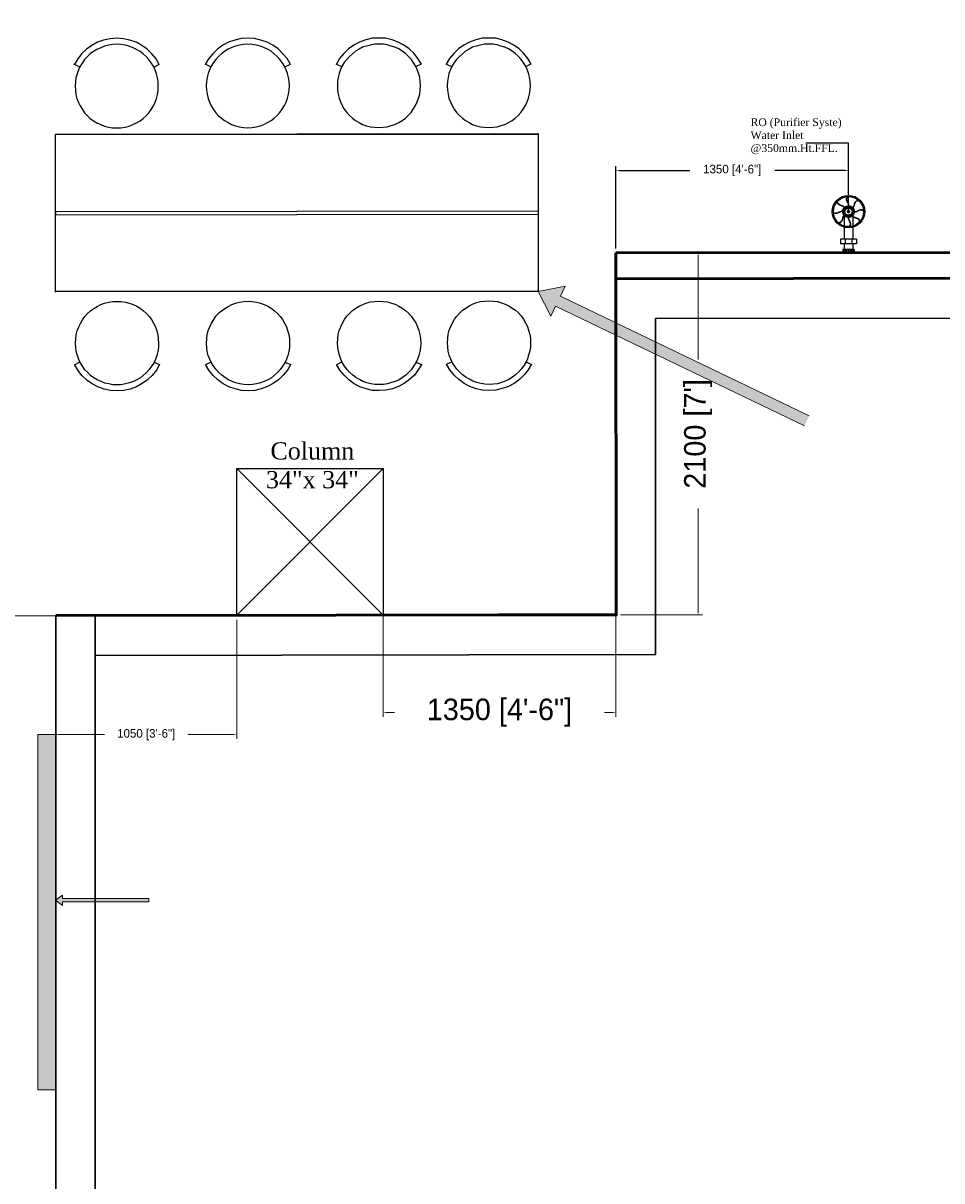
# Model space of a CAD drawing. Header units: millimetres. Extents: x 13115352 to 26511604, y 2875787 to 5794155.
# Tile 108 of 115: x 13263559 to 13268891, y 2887725 to 2894440. Entities that reach past the tile are written whole.
import ezdxf

# ---------------------------------------------------------------- set-up
doc = ezdxf.new("R2010")
doc.units = ezdxf.units.MM
doc.header["$PDMODE"] = 3
doc.layers.get('0').update_dxf_attribs({"lineweight": 0})
doc.layers.get('Defpoints').update_dxf_attribs({"lineweight": 0})
for name, color, linetype, lineweight in [('1-wall', 1, 'Continuous', 0), ('A Counter', 7, 'Continuous', 25), ('A-ANNO-DIMS-30', 7, 'Continuous', 0), ('CKD Equipments', 5, 'Continuous', 0), ('Wall New', 6, 'Continuous', 50)]:
    doc.layers.add(name, color=color, linetype=linetype, lineweight=lineweight)
for name, color, linetype in [('CT-WALL HATCH', 250, 'Continuous'), ('EQUI.', 4, 'Continuous'), ('Plumbing & Drainage', 6, 'Continuous')]:
    doc.layers.add(name, color=color, linetype=linetype)
doc.styles.add('Arial', font='arial.ttf')
doc.styles.add('style12', font='BOOKOSI.TTF')
doc.dimstyles.new('TFS-Dim', dxfattribs={"dimtxt": 50, "dimasz": 20, "dimexe": 25, "dimexo": 25, "dimgap": 5, "dimtad": 0, "dimdec": 0, "dimzin": 0, "dimdsep": 46, "dimtxsty": 'Standard', "dimcen": 0.09, "dimclrd": 8, "dimclre": 8, "dimadec": 0, "dimazin": 0, "dimtfac": 1, "dimtdec": 0, "dimtofl": 0, "dimtmove": 0, "dimatfit": 3, "dimldrblk": 'DOT', "dimfxl": 1, "dimtolj": 1, "dimtzin": 0, "dimlwd": -1, "dimlwe": -1, "dimarcsym": 0})

# ---------------------------------------------------------------- blocks, each defined once
blk = doc.blocks.new('*D81')
at = {"layer": 'A-ANNO-DIMS-30', "color": 8, "transparency": 16777216}
for p, q in [((13267024.5, 2893107.2), (13267501.7, 2893107.2)), ((13267476.7, 2893087.2), (13267476.7, 2892489.3)), ((13267476.7, 2891027.2), (13267476.7, 2891625.1)), ((13267026.8, 2891007.2), (13267501.7, 2891007.2))]:
    blk.add_line(p, q, dxfattribs=at)
for points in [[(13267473.3, 2893087.2), (13267480, 2893087.2), (13267476.7, 2893107.2)], [(13267473.3, 2891027.2), (13267480, 2891027.2), (13267476.7, 2891007.2)]]:
    blk.add_solid(points, dxfattribs=at)
at = {"layer": 'Defpoints', "color": 0, "transparency": 16777216}
for p in [(13266999.5, 2893107.2), (13267001.8, 2891007.2), (13267476.7, 2891007.2)]:
    blk.add_point(p, dxfattribs=at)
at = {"layer": 'A-ANNO-DIMS-30', "color": 0, "transparency": 16777216, "insert": (13267476.7, 2892057.2), "char_height": 50, "attachment_point": 5, "rotation": 90}
blk.add_mtext("\\A1;{\\H2.5x;2100 [7']}", dxfattribs=at)
blk = doc.blocks.new('_Dot')
at = {"color": 0, "linetype": 'ByBlock', "lineweight": -2}
blk.add_line((-0.5, 0), (-1, 0), dxfattribs=at)
at = {"color": 0, "linetype": 'ByBlock', "lineweight": 0, "const_width": 0.5}
blk.add_lwpolyline([(-0.25, 0, 1), (0.25, 0, 1)], format="xyb", close=True, dxfattribs=at)
blk = doc.blocks.new('*D84')
at = {"layer": 'A-ANNO-DIMS-30', "color": 8, "transparency": 16777216}
for p, q in [((13266999.1, 2891310), (13266999.1, 2890415.5)), ((13265648.9, 2891106.7), (13265648.9, 2890415.5)), ((13265668.9, 2890440.5), (13265714.8, 2890440.5)), ((13266979.1, 2890440.5), (13266933.2, 2890440.5))]:
    blk.add_line(p, q, dxfattribs=at)
for points in [[(13265668.9, 2890443.8), (13265668.9, 2890437.1), (13265648.9, 2890440.5)], [(13266979.1, 2890443.8), (13266979.1, 2890437.1), (13266999.1, 2890440.5)]]:
    blk.add_solid(points, dxfattribs=at)
at = {"layer": 'Defpoints', "color": 0, "transparency": 16777216}
for p in [(13266999.1, 2891335), (13265648.9, 2891131.7), (13265648.9, 2890440.5)]:
    blk.add_point(p, dxfattribs=at)
at = {"layer": 'A-ANNO-DIMS-30', "color": 0, "transparency": 16777216, "insert": (13266324, 2890440.5), "char_height": 50, "attachment_point": 5}
blk.add_mtext('\\A1;{\\H2.5x;1350 [4\'-6"]}', dxfattribs=at)
blk = doc.blocks.new('*D97')
at = {"layer": 'A-ANNO-DIMS-30', "color": 8, "transparency": 16777216}
for p, q in [((13263748.4, 2890978.3), (13263748.4, 2890287.8)), ((13264798.9, 2890978.3), (13264798.9, 2890287.8)), ((13263768.4, 2890312.8), (13264031.1, 2890312.8)), ((13264778.9, 2890312.8), (13264516.1, 2890312.8))]:
    blk.add_line(p, q, dxfattribs=at)
for points in [[(13263768.4, 2890316.2), (13263768.4, 2890309.5), (13263748.4, 2890312.8)], [(13264778.9, 2890316.2), (13264778.9, 2890309.5), (13264798.9, 2890312.8)]]:
    blk.add_solid(points, dxfattribs=at)
at = {"layer": 'Defpoints', "color": 0, "transparency": 16777216}
for p in [(13263748.4, 2891003.3), (13264798.9, 2891003.3), (13264798.9, 2890312.8)]:
    blk.add_point(p, dxfattribs=at)
at = {"layer": 'A-ANNO-DIMS-30', "color": 0, "transparency": 16777216, "insert": (13264273.6, 2890312.8), "char_height": 50, "attachment_point": 5}
blk.add_mtext('\\A1;1050 [3\'-6"]', dxfattribs=at)
blk = doc.blocks.new('A$C2E893D3C')
at = {"layer": 'Plumbing & Drainage', "color": 4, "linetype": 'ByBlock', "lineweight": -2}
for p, q in [((-1, -2.55), (-1, -2.59)), ((1, -2.55), (1, -2.65))]:
    blk.add_line(p, q, dxfattribs=at)
at = {"layer": 'Plumbing & Drainage', "color": 3, "linetype": 'ByBlock', "lineweight": -2}
for p, q in [((-1, -2.68), (-1, -4.95)), ((-1, -5.24), (-1, -7.99)), ((1, -2.75), (1, -4.95)), ((1, -5.24), (1, -7.99)), ((1.83, -7.99), (-1.83, -7.99)), ((-1.83, -7.99), (-1.83, -9.07)), ((1.83, -9.07), (-1.83, -9.07)), ((1.3, -10.33), (-1.3, -10.33)), ((-1.3, -10.33), (-1.3, -11.06)), ((-1.29, -10.33), (-1.29, -11.06)), ((-1.27, -10.33), (-1.27, -11.06)), ((-1.25, -10.33), (-1.25, -11.06)), ((-1.23, -10.33), (-1.23, -11.06)), ((-1.2, -10.33), (-1.2, -11.06)), ((-1.17, -10.33), (-1.17, -11.06)), ((-1.13, -10.33), (-1.13, -11.06)), ((-1.09, -10.33), (-1.09, -11.06)), ((-1.03, -10.33), (-1.03, -11.06)), ((-1, -9.07), (-1, -10.33)), ((-0.98, -10.33), (-0.98, -11.06)), ((-0.9, -10.33), (-0.9, -11.06)), ((-0.81, -10.33), (-0.81, -11.06)), ((-0.74, -7.99), (-0.74, -9.07)), ((-0.69, -10.33), (-0.69, -11.06)), ((-0.54, -10.33), (-0.54, -11.06)), ((-0.35, -10.33), (-0.35, -11.06)), ((0, -10.33), (0, -11.06)), ((0.35, -10.33), (0.35, -11.06)), ((0.54, -10.33), (0.54, -11.06)), ((0.69, -10.33), (0.69, -11.06)), ((0.74, -7.99), (0.74, -9.07)), ((0.81, -10.33), (0.81, -11.06)), ((0.9, -10.33), (0.9, -11.06)), ((0.98, -10.33), (0.98, -11.06)), ((1, -9.07), (1, -10.33)), ((1.03, -10.33), (1.03, -11.06)), ((1.09, -10.33), (1.09, -11.06)), ((1.13, -10.33), (1.13, -11.06)), ((1.17, -10.33), (1.17, -11.06)), ((1.2, -10.33), (1.2, -11.06)), ((1.23, -10.33), (1.23, -11.06)), ((1.25, -10.33), (1.25, -11.06)), ((1.27, -10.33), (1.27, -11.06)), ((1.29, -10.33), (1.29, -11.06)), ((1.3, -10.33), (1.3, -11.06)), ((1.83, -7.99), (1.83, -9.07)), ((1.3, -11.06), (-1.3, -11.06))]:
    blk.add_line(p, q, dxfattribs=at)
at = {"layer": 'Plumbing & Drainage', "color": 4, "linetype": 'ByBlock', "lineweight": -2}
for points in [[(-0.97, -0.73), (-1, -0.67), (-1.1, -0.56), (-1.24, -0.46), (-1.42, -0.39), (-1.62, -0.32), (-1.83, -0.25), (-2.05, -0.16), (-2.24, -0.05), (-2.41, 0.11), (-2.54, 0.33), (-2.6, 0.59)], [(-0.03, -0.32), (-0.01, -0.25), (0, -0.1), (-0.03, 0.06), (-0.1, 0.24), (-0.2, 0.43), (-0.3, 0.63), (-0.39, 0.84), (-0.45, 1.07), (-0.45, 1.3), (-0.39, 1.54), (-0.24, 1.77)], [(0.93, -0.69), (0.99, -0.66), (1.1, -0.56), (1.2, -0.42), (1.27, -0.24), (1.34, -0.04), (1.41, 0.17), (1.5, 0.39), (1.61, 0.58), (1.77, 0.75), (1.99, 0.88), (2.25, 0.94)], [(-1.34, -1.69), (-1.41, -1.67), (-1.56, -1.66), (-1.72, -1.69), (-1.9, -1.76), (-2.09, -1.86), (-2.29, -1.96), (-2.5, -2.05), (-2.73, -2.11), (-2.96, -2.11), (-3.2, -2.05), (-3.43, -1.9)], [(-0.93, -2.63), (-0.99, -2.66), (-1.1, -2.76), (-1.2, -2.9), (-1.27, -3.08), (-1.34, -3.28), (-1.41, -3.49), (-1.5, -3.71), (-1.61, -3.9), (-1.77, -4.07), (-1.99, -4.2), (-2.25, -4.26)], [(0.97, -2.59), (1, -2.65), (1.1, -2.76), (1.24, -2.86), (1.42, -2.93), (1.62, -3), (1.83, -3.07), (2.05, -3.16), (2.24, -3.27), (2.41, -3.43), (2.54, -3.65), (2.6, -3.91)], [(1.34, -1.63), (1.41, -1.65), (1.56, -1.66), (1.72, -1.63), (1.9, -1.56), (2.09, -1.46), (2.29, -1.36), (2.5, -1.27), (2.73, -1.21), (2.96, -1.21), (3.2, -1.27), (3.43, -1.42)], [(0.03, -3), (0.01, -3.07), (0, -3.22), (0.03, -3.38), (0.1, -3.56), (0.2, -3.75), (0.3, -3.95), (0.39, -4.16), (0.45, -4.39), (0.45, -4.62), (0.39, -4.86), (0.24, -5.09)]]:
    blk.add_lwpolyline(points, dxfattribs=at)
for points in [[(-0.91, -0.68), (-0.94, -0.64, 0.049755), (-0.95, -0.63), (-1.05, -0.51, 0.054892), (-1.06, -0.5), (-1.2, -0.41, 0.049401), (-1.21, -0.4), (-1.39, -0.32, 0.023296), (-1.4, -0.32), (-1.6, -0.25, 0.000993), (-1.6, -0.25), (-1.81, -0.19), (-2.02, -0.1), (-2.2, 0.01), (-2.36, 0.15), (-2.47, 0.35), (-2.54, 0.66)], [(0.04, -0.32), (0.06, -0.27, 0.049755), (0.06, -0.26), (0.07, -0.1, 0.054892), (0.06, -0.09), (0.04, 0.08, 0.049401), (0.03, 0.09), (-0.04, 0.27, 0.023296), (-0.04, 0.27), (-0.14, 0.46, 0.000993), (-0.14, 0.46), (-0.24, 0.66), (-0.32, 0.87), (-0.38, 1.08), (-0.38, 1.29), (-0.32, 1.51), (-0.16, 1.78)], [(0.98, -0.75), (1.02, -0.72, 0.049755), (1.03, -0.71), (1.15, -0.61, 0.054892), (1.16, -0.6), (1.25, -0.46, 0.049401), (1.26, -0.45), (1.34, -0.27, 0.023296), (1.34, -0.26), (1.41, -0.06, 0.000993), (1.41, -0.06), (1.47, 0.15), (1.56, 0.36), (1.67, 0.54), (1.81, 0.7), (2.01, 0.81), (2.32, 0.88)], [(-1.34, -1.62), (-1.39, -1.6, 0.049755), (-1.4, -1.6), (-1.56, -1.59, 0.054892), (-1.57, -1.6), (-1.74, -1.62, 0.049401), (-1.75, -1.63), (-1.93, -1.7, 0.023296), (-1.93, -1.7), (-2.12, -1.8, 0.000993), (-2.12, -1.8), (-2.32, -1.9), (-2.53, -1.98), (-2.74, -2.04), (-2.95, -2.04), (-3.17, -1.98), (-3.44, -1.82)], [(-0.98, -2.57), (-1.02, -2.6, 0.049755), (-1.03, -2.61), (-1.15, -2.71, 0.054892), (-1.16, -2.72), (-1.25, -2.86, 0.049401), (-1.26, -2.87), (-1.34, -3.05, 0.023296), (-1.34, -3.06), (-1.41, -3.26, 0.000993), (-1.41, -3.26), (-1.47, -3.47), (-1.56, -3.68), (-1.67, -3.86), (-1.81, -4.02), (-2.01, -4.13), (-2.32, -4.2)], [(0.91, -2.64), (0.94, -2.68, 0.049755), (0.95, -2.69), (1.05, -2.81, 0.054892), (1.06, -2.82), (1.2, -2.91, 0.049401), (1.21, -2.92), (1.39, -3, 0.023296), (1.4, -3), (1.6, -3.07, 0.000993), (1.6, -3.07), (1.81, -3.13), (2.02, -3.22), (2.2, -3.33), (2.36, -3.47), (2.47, -3.67), (2.54, -3.98)], [(1.34, -1.7), (1.39, -1.72, 0.049755), (1.4, -1.72), (1.56, -1.73, 0.054892), (1.57, -1.72), (1.74, -1.7, 0.049401), (1.75, -1.69), (1.93, -1.62, 0.023296), (1.93, -1.62), (2.12, -1.52, 0.000993), (2.12, -1.52), (2.32, -1.42), (2.53, -1.34), (2.74, -1.28), (2.95, -1.28), (3.17, -1.34), (3.44, -1.5)], [(-0.04, -3), (-0.06, -3.05, 0.049755), (-0.06, -3.06), (-0.07, -3.22, 0.054892), (-0.06, -3.23), (-0.04, -3.4, 0.049401), (-0.03, -3.41), (0.04, -3.59, 0.023296), (0.04, -3.59), (0.14, -3.78, 0.000993), (0.14, -3.78), (0.24, -3.98), (0.32, -4.19), (0.38, -4.4), (0.38, -4.61), (0.32, -4.83), (0.16, -5.1)]]:
    blk.add_lwpolyline(points, format="xyb", dxfattribs=at)
at = {"layer": 'Plumbing & Drainage', "color": 3, "linetype": 'ByBlock', "lineweight": -2}
for radius in [3.72, 3.44, 1.34, 0.838]:
    blk.add_circle((0, -1.66), radius, dxfattribs=at)
at = {"layer": 'Plumbing & Drainage', "color": 4, "linetype": 'ByBlock', "lineweight": -2}
for centre in [(-1.24, -1.73), (-1.22, -1.41), (-1.18, -2.05), (-1.11, -1.1), (-1.09, -1.72), (-1.07, -1.44), (-1.04, -2.35), (-1.03, -2), (-0.97, -1.17), (-0.93, -0.83), (-0.93, -1.71), (-0.91, -1.47), (-0.91, -2.26), (-0.88, -1.95), (-0.83, -1.24), (-0.83, -2.59), (-0.81, -0.94), (-0.78, -2.17), (-0.72, -2.47), (-0.7, -1.04), (-0.69, -0.62), (-0.62, -2.36), (-0.6, -0.75), (-0.51, -0.88), (-0.49, -2.63), (-0.42, -2.49), (-0.39, -0.48), (-0.34, -0.63), (-0.29, -0.78), (-0.19, -2.57), (-0.07, -0.42), (-0.06, -0.57), (-0.05, -0.73), (0.05, -2.59), (0.19, -0.75), (0.22, -0.59), (0.25, -0.44), (0.29, -2.54), (0.34, -2.69), (0.42, -0.83), (0.49, -0.69), (0.51, -2.44), (0.56, -0.55), (0.6, -2.57), (0.62, -0.96), (0.69, -2.7), (0.7, -2.28), (0.72, -0.85), (0.78, -1.15), (0.81, -2.38), (0.83, -0.73), (0.83, -2.08), (0.88, -1.37), (0.91, -1.06), (0.91, -1.85), (0.93, -1.61), (0.93, -2.49), (0.97, -2.15), (1.04, -0.97), (1.03, -1.32), (1.07, -1.88), (1.09, -1.6), (1.11, -2.22), (1.18, -1.27), (1.22, -1.91), (1.24, -1.59), (-0.56, -2.77), (-0.25, -2.88), (-0.22, -2.73), (0.06, -2.75), (0.07, -2.9), (0.39, -2.84)]:
    blk.add_circle(centre, 0.0669, dxfattribs=at)
blk = doc.blocks.new('*D231')
at = {"layer": 'Defpoints', "color": 0, "transparency": 16777216}
for p in [(13266999.5, 2893585.5), (13268349.4, 2893440.9), (13266999.5, 2893107.2)]:
    blk.add_point(p, dxfattribs=at)
at = {"layer": 'Plumbing & Drainage', "color": 8, "transparency": 16777216}
for p, q in [((13266999.5, 2893132.2), (13266999.5, 2893610.5)), ((13268349.4, 2893465.9), (13268349.4, 2893610.5)), ((13267019.5, 2893585.5), (13267427.8, 2893585.5)), ((13268329.4, 2893585.5), (13267921.1, 2893585.5))]:
    blk.add_line(p, q, dxfattribs=at)
for points in [[(13267019.5, 2893588.8), (13267019.5, 2893582.2), (13266999.5, 2893585.5)], [(13268329.4, 2893588.8), (13268329.4, 2893582.2), (13268349.4, 2893585.5)]]:
    blk.add_solid(points, dxfattribs=at)
at = {"layer": 'Plumbing & Drainage', "color": 0, "transparency": 16777216, "insert": (13267674.5, 2893585.5), "char_height": 50, "attachment_point": 5}
blk.add_mtext('\\A1;1350 [4\'-6"]', dxfattribs=at)

msp = doc.modelspace()

# ---------------------------------------------------------------- hatches: boundary and pattern name
at = {"layer": 'CT-WALL HATCH'}
h = msp.add_hatch(dxfattribs=at)
h.set_pattern_fill('ANSI31', color=0, scale=50)
h.set_pattern_definition([(45, (-64356.44, 0), (-112.2532015, 112.2532015), [])])
h.paths.add_polyline_path([(13255253.8, 2881295.1, 0.006604), (13255222.3, 2881294.7), (13255222.3, 2880157.1), (13255253.8, 2880157.1)])
h.paths.add_polyline_path([(13257676.3, 2881297.6, 0.006603), (13257644.7, 2881298), (13257644.7, 2880160), (13257676.3, 2880160)])
h.paths.add_polyline_path([(13254613.3, 2895259.6), (13254997, 2895259.6), (13254997, 2895432.6), (13254613.3, 2895432.6)], flags=9)
h.paths.add_polyline_path([(13255577.7, 2897126.7), (13255876.1, 2897126.7), (13255876.1, 2897298.9), (13255577.7, 2897298.9)], flags=9)
h.paths.add_polyline_path([(13255088.7, 2895190.2), (13255387.2, 2895190.2), (13255387.2, 2895362.4), (13255088.7, 2895362.4)], flags=9)
h.paths.add_polyline_path([(13256189, 2895240.9), (13256368.7, 2895240.9), (13256368.7, 2895411.5), (13256189, 2895411.5)], flags=9)
h.paths.add_polyline_path([(13256077.9, 2895581.4), (13256712, 2895581.4), (13256712, 2895907.4), (13256077.9, 2895907.4)], flags=9)
h.paths.add_polyline_path([(13256631.7, 2895160.5), (13257176, 2895160.5), (13257176, 2895564.1), (13256631.7, 2895564.1)], flags=9)
h.paths.add_polyline_path([(13255569.4, 2895240), (13255749, 2895240), (13255749, 2895410.6), (13255569.4, 2895410.6)], flags=9)
h.paths.add_polyline_path([(13265998.5, 2891210.9), (13266591.6, 2891210.9), (13266591.6, 2891541.4), (13265998.5, 2891541.4)], flags=9)
h.paths.add_polyline_path([(13262488.9, 2896869.7), (13262913.4, 2896869.8), (13262913.5, 2896569.5), (13262488.9, 2896569.4)], flags=9)
h.paths.add_polyline_path([(13254613.3, 2896377.2), (13254997, 2896377.2), (13254997, 2896550.1), (13254613.3, 2896550.1)], flags=9)
h.paths.add_polyline_path([(13274583.1, 2894878.2), (13275501.8, 2894878.2), (13275501.8, 2895211.9), (13274583.1, 2895211.9)], flags=9)
h.paths.add_polyline_path([(13255093.9, 2896197.4), (13255428.4, 2896197.4), (13255428.4, 2896481.7), (13255093.9, 2896481.7)], flags=9)
h.paths.add_polyline_path([(13257121.5, 2895833.2), (13257820, 2895833.2), (13257820, 2896083.4), (13257121.5, 2896083.4)], flags=9)
h.paths.add_polyline_path([(13256284.8, 2896047.4), (13257232.3, 2896047.4), (13257232.3, 2896411.3), (13256284.8, 2896411.3)], flags=9)
h.paths.add_polyline_path([(13254807.1, 2897027.2), (13255190.8, 2897027.2), (13255190.8, 2897200.1), (13254807.1, 2897200.1)], flags=9)
h.paths.add_polyline_path([(13256182, 2896646.4), (13256776.5, 2896646.4), (13256776.5, 2896758.3), (13256182, 2896758.3)], flags=9)
h.paths.add_polyline_path([(13256858.8, 2896721.8), (13257320, 2896721.8), (13257320, 2896912.9), (13256858.8, 2896912.9)], flags=9)
h.paths.add_polyline_path([(13257897.4, 2896557.1), (13258678.6, 2896557.1), (13258678.6, 2896729.1), (13257897.4, 2896729.1)], flags=9)
h.paths.add_polyline_path([(13257870.2, 2896868.6), (13258146.1, 2896868.6), (13258146.1, 2896964.2), (13257870.2, 2896964.2)], flags=9)
h.paths.add_polyline_path([(13258284.5, 2896868.6), (13258560.5, 2896868.6), (13258560.5, 2896964.2), (13258284.5, 2896964.2)], flags=9)
h.paths.add_polyline_path([(13257170.8, 2896895), (13257915.7, 2896895), (13257915.7, 2897222.1), (13257170.8, 2897222.1)], flags=9)
h.paths.add_polyline_path([(13257289.2, 2895186.4), (13257885, 2895186.4), (13257885, 2895513.6), (13257289.2, 2895513.6)], flags=9)
h.paths.add_polyline_path([(13258190.6, 2895215), (13258471.7, 2895215), (13258471.7, 2895387.9), (13258190.6, 2895387.9)], flags=9)
h.paths.add_polyline_path([(13269203.1, 2893366.2), (13269896.9, 2893366.2), (13269896.9, 2893900.9), (13269203.1, 2893900.9)], flags=9)
h.paths.add_polyline_path([(13270346.1, 2893366.2), (13271039.9, 2893366.2), (13271039.9, 2893900.9), (13270346.1, 2893900.9)], flags=9)
h.paths.add_polyline_path([(13266292.9, 2896397.6), (13266829.7, 2896397.6), (13266829.7, 2896647.9), (13266292.9, 2896647.9)], flags=9)
h.paths.add_polyline_path([(13265606, 2896735.8), (13266020.7, 2896735.8), (13266020.7, 2896965.1), (13265606, 2896965.1)], flags=9)
h.paths.add_polyline_path([(13266787.6, 2895949.3), (13267642, 2895949.3), (13267642, 2896283), (13266787.6, 2896283)], flags=9)
h.paths.add_polyline_path([(13267670.7, 2896473), (13268206, 2896473), (13268206, 2896703.5), (13267670.7, 2896703.5)], flags=9)
h.paths.add_polyline_path([(13267386.1, 2896766.2), (13267723, 2896766.2), (13267723, 2896994.7), (13267386.1, 2896994.7)], flags=9)
h.paths.add_polyline_path([(13267004, 2896627.6), (13267377.8, 2896627.6), (13267377.8, 2896858.1), (13267004, 2896858.1)], flags=9)
h.paths.add_polyline_path([(13265895.5, 2895963.8), (13266730.2, 2895963.8), (13266730.2, 2896354.3), (13265895.5, 2896354.3)], flags=9)
h.paths.add_polyline_path([(13260528.9, 2896871.5), (13260953.4, 2896871.5), (13260953.5, 2896571.2), (13260528.9, 2896571.1)], flags=9)
h.paths.add_polyline_path([(13261018.9, 2896870.9), (13261443.4, 2896871), (13261443.5, 2896570.6), (13261018.9, 2896570.6)], flags=9)
h.paths.add_polyline_path([(13261508.9, 2896870.9), (13261933.4, 2896871), (13261933.5, 2896570.6), (13261508.9, 2896570.6)], flags=9)
h.paths.add_polyline_path([(13261998.9, 2896870.3), (13262423.4, 2896870.4), (13262423.5, 2896570.1), (13261998.9, 2896570)], flags=9)
h.paths.add_polyline_path([(13262108.6, 2896092.8), (13263104.4, 2896092.8), (13263104.4, 2896323.3), (13262108.6, 2896323.3)], flags=9)
h.paths.add_polyline_path([(13261189.6, 2895968.2), (13261815.7, 2895968.2), (13261815.7, 2896358.7), (13261189.6, 2896358.7)], flags=9)
h.paths.add_polyline_path([(13263921.3, 2895968.2), (13264270.1, 2895968.2), (13264270.1, 2896358.7), (13263921.3, 2896358.7)], flags=9)
h.paths.add_polyline_path([(13263793.6, 2896870.9), (13264218.2, 2896871), (13264218.2, 2896570.6), (13263793.7, 2896570.6)], flags=9)
h.paths.add_polyline_path([(13264283.6, 2896870.3), (13264708.2, 2896870.4), (13264708.2, 2896570.1), (13264283.7, 2896570)], flags=9)
h.paths.add_polyline_path([(13263183.8, 2896683.6), (13263680.9, 2896683.6), (13263680.9, 2897014.1), (13263183.8, 2897014.1)], flags=9)
h.paths.add_polyline_path([(13260024.2, 2896356.8), (13260625, 2896356.8), (13260625, 2896587.3), (13260024.2, 2896587.3)], flags=9)
h.paths.add_polyline_path([(13273237.9, 2896471.6), (13273532.1, 2896471.6), (13273532.1, 2896747.9), (13273237.9, 2896747.9)], flags=9)
h.paths.add_polyline_path([(13275738.8, 2893507.8), (13275943.9, 2893507.8), (13275943.9, 2893699.9), (13275738.8, 2893699.9)], flags=9)
h.paths.add_polyline_path([(13273817.7, 2896212.8), (13274112.5, 2896212.8), (13274112.5, 2896490.8), (13273817.7, 2896490.8)], flags=9)
h.paths.add_polyline_path([(13273237.9, 2895544.6), (13273532.1, 2895544.6), (13273532.1, 2895820.9), (13273237.9, 2895820.9)], flags=9)
h.paths.add_polyline_path([(13275185.3, 2893404.3), (13275390.4, 2893404.3), (13275390.4, 2893596.4), (13275185.3, 2893596.4)], flags=9)
h.paths.add_polyline_path([(13273817.7, 2896937.8), (13274112.5, 2896937.8), (13274112.5, 2897215.8), (13273817.7, 2897215.8)], flags=9)
h.paths.add_polyline_path([(13275523.3, 2894397.9), (13275882.5, 2894397.9), (13275882.5, 2894729.2), (13275523.3, 2894729.2)], flags=9)
h.paths.add_polyline_path([(13275672.1, 2896108.3), (13276121.6, 2896108.3), (13276121.6, 2896385), (13275672.1, 2896385)], flags=9)
h.paths.add_polyline_path([(13271692.2, 2893440), (13271968.8, 2893440), (13271968.8, 2893716), (13271692.2, 2893716)], flags=9)
h.paths.add_polyline_path([(13273767.6, 2893360.9), (13274476.7, 2893360.9), (13274476.7, 2893553), (13273767.6, 2893553)], flags=9)
h.paths.add_polyline_path([(13273179.8, 2893325), (13273672.4, 2893325), (13273672.4, 2893687.9), (13273179.8, 2893687.9)], flags=9)
h.paths.add_polyline_path([(13272245.8, 2893727.4), (13273032.7, 2893727.4), (13273032.7, 2893919.5), (13272245.8, 2893919.5)], flags=9)
h.paths.add_polyline_path([(13271645.6, 2893913.4), (13272031.3, 2893913.4), (13272031.3, 2894247), (13271645.6, 2894247)], flags=9)
h.paths.add_polyline_path([(13273714.7, 2895464.6), (13274314.6, 2895464.6), (13274314.6, 2895897.2), (13273714.7, 2895897.2)], flags=9)
h.paths.add_polyline_path([(13275568, 2895534.1), (13276183.1, 2895534.1), (13276183.1, 2895812.1), (13275568, 2895812.1)], flags=9)
h.paths.add_polyline_path([(13275676.5, 2896633.4), (13276032.2, 2896633.4), (13276032.2, 2896825.5), (13275676.5, 2896825.5)], flags=9)
h.paths.add_polyline_path([(13275657.5, 2897048.3), (13276013.1, 2897048.3), (13276013.1, 2897240.4), (13275657.5, 2897240.4)], flags=9)
h.paths.add_polyline_path([(13261965.4, 2897935.8), (13264664.7, 2897935.8), (13264664.7, 2898911.2), (13261965.4, 2898911.2)], flags=9)
h.paths.add_polyline_path([(13264904.8, 2891679.6), (13265559.2, 2891679.6), (13265559.2, 2892060.4), (13264904.8, 2892060.4)], flags=9)
h.paths.add_polyline_path([(13267917.9, 2897652.9), (13268685.2, 2897652.9), (13268685.2, 2897831.9), (13267917.9, 2897831.9)], flags=9)
h.paths.add_polyline_path([(13268266.5, 2893635.1), (13268851.1, 2893635.1), (13268851.1, 2893968.7), (13268266.5, 2893968.7)], flags=9)
h.paths.add_polyline_path([(13267678.6, 2893349.1), (13268128, 2893349.1), (13268128, 2893579.7), (13267678.6, 2893579.7)], flags=9)
h.paths.add_polyline_path([(13263906.3, 2891268), (13264702.3, 2891268), (13264702.3, 2891498), (13263906.3, 2891498)], flags=9)
h.paths.add_polyline_path([(13255760.1, 2881939.3), (13256953.7, 2881939.3), (13256953.7, 2882155.6), (13255760.1, 2882155.6)], flags=9)
h = msp.add_hatch(color=6, dxfattribs=at)
h.dxf.hatch_style = 1
h.paths.add_polyline_path([(13266677.4, 2892855.8), (13266705.1, 2892913.6), (13266548, 2892882.4), (13266621.9, 2892740.3), (13266649.6, 2892798), (13268093.8, 2892104.3), (13268121.6, 2892162.1)])
at = {"layer": 'CT-WALL HATCH', "true_color": 0xf26722}
h = msp.add_hatch(color=30, dxfattribs=at)
h.dxf.hatch_style = 1
h.paths.add_polyline_path([(13263748, 2890312.8), (13263644.6, 2890312.8), (13263644.6, 2888253.7), (13263748, 2888253.7)])
h.paths.add_polyline_path([(13261389.6, 2887391.9), (13260005.2, 2887391.9), (13260005.2, 2887288.5), (13260748, 2887288.5), (13261389.6, 2887289.4)])
h.paths.add_polyline_path([(13263851.4, 2886345.8), (13263748, 2886345.8), (13263748, 2884286.7), (13263851.4, 2884286.7)])
h.paths.add_polyline_path([(13263851.4, 2882683.1), (13263748, 2882683.1), (13263748, 2881298.8), (13263851.4, 2881298.8)])
at = {"layer": 'CT-WALL HATCH'}
h = msp.add_hatch(color=6, dxfattribs=at)
h.dxf.hatch_style = 1
h.paths.add_polyline_path([(13263788, 2889362.6), (13263788, 2889382.6), (13263748, 2889352.6), (13263788, 2889322.6), (13263788, 2889342.6), (13264288, 2889342.6), (13264288, 2889362.6)])

# ---------------------------------------------------------------- linework, layer by layer
at = {"color": 7, "linetype": 'Continuous', "lineweight": 30}
for p, q in [((13266999.1, 2892957.2), (13266999.1, 2891007.9)), ((13267228.7, 2892726.1), (13276471.7, 2892737.6)), ((13267228.7, 2892726.1), (13267228.7, 2890776.8)), ((13263748.4, 2891003.3), (13263748.4, 2880036.6)), ((13263977.6, 2891003.6), (13263977.6, 2890772.5)), ((13263978, 2891003.6), (13263978, 2880036.6)), ((13263978, 2891003.6), (13263978, 2890772.5)), ((13263978, 2890772.5), (13267228.7, 2890776.8))]:
    msp.add_line(p, q, dxfattribs=at)
at = {"layer": 'A Counter', "linetype": 'Continuous', "lineweight": 25}
for p, q in [((13263887.5, 2894185), (13263854.5, 2894200.8)), ((13264318.1, 2894185), (13264351.1, 2894200.8)), ((13264648.1, 2894186.5), (13264615.1, 2894202.3)), ((13265078.7, 2894186.5), (13265111.7, 2894202.3)), ((13265408.7, 2894186.5), (13265375.7, 2894202.3)), ((13265839.3, 2894187.9), (13265870.8, 2894203.7)), ((13266046.6, 2894186.5), (13266013.6, 2894202.3)), ((13266477.1, 2894187.9), (13266508.7, 2894203.7)), ((13263748, 2893347.4), (13266548, 2893350.2)), ((13263889.3, 2892472.7), (13263856.3, 2892456.8)), ((13264319.8, 2892473.6), (13264352.8, 2892457.8)), ((13264649.9, 2892472.8), (13264616.9, 2892457)), ((13265080.4, 2892473.7), (13265113.5, 2892458)), ((13265410.5, 2892474.4), (13265377.5, 2892458.5)), ((13265841, 2892473.8), (13265872.6, 2892458.1)), ((13266048.4, 2892475.7), (13266015.4, 2892459.8)), ((13266478.9, 2892475.1), (13266510.5, 2892459.4))]:
    msp.add_line(p, q, dxfattribs=at)
at = {"layer": 'A Counter', "ltscale": 0.25}
msp.add_line((13263748, 2893796.6), (13266548, 2893796.6), dxfattribs=at)
at = {"layer": 'A Counter', "linetype": 'Continuous', "lineweight": 25}
for points in [[(13264349.6, 2894199.4), (13264331, 2894232.4), (13264306.6, 2894262.5), (13264279.3, 2894288.4), (13264247.7, 2894309.9), (13264214.7, 2894328.5), (13264178.8, 2894341.5), (13264141.5, 2894348.6), (13264102.8, 2894351.5), (13264064, 2894348.6), (13264026.7, 2894341.5), (13263990.8, 2894328.5), (13263957.8, 2894309.9), (13263926.3, 2894288.4), (13263899, 2894262.5), (13263876, 2894232.4), (13263855.9, 2894198)], [(13265110.2, 2894199.4), (13265091.6, 2894233.8), (13265067.2, 2894262.5), (13265039.9, 2894289.8), (13265008.3, 2894311.3), (13264975.3, 2894328.5), (13264939.5, 2894341.5), (13264902.1, 2894350.1), (13264863.4, 2894352.9), (13264824.6, 2894350.1), (13264787.3, 2894341.5), (13264751.5, 2894328.5), (13264718.4, 2894311.3), (13264686.9, 2894288.4), (13264659.6, 2894262.5), (13264635.2, 2894232.4), (13264616.6, 2894199.4)], [(13265870.8, 2894200.8), (13265850.7, 2894233.8), (13265827.8, 2894264), (13265800.5, 2894289.8), (13265768.9, 2894312.8), (13265735.9, 2894330), (13265700.1, 2894342.9), (13265662.7, 2894351.5), (13265624, 2894352.9), (13265585.2, 2894351.5), (13265547.9, 2894342.9), (13265512.1, 2894330), (13265479, 2894312.8), (13265447.5, 2894289.8), (13265420.2, 2894264), (13265395.8, 2894233.8), (13265377.2, 2894200.8)], [(13266508.7, 2894200.8), (13266488.6, 2894233.8), (13266465.7, 2894264), (13266438.4, 2894289.8), (13266406.8, 2894312.8), (13266373.8, 2894330), (13266337.9, 2894342.9), (13266300.6, 2894351.5), (13266261.9, 2894352.9), (13266223.1, 2894351.5), (13266185.8, 2894342.9), (13266149.9, 2894330), (13266116.9, 2894312.8), (13266085.4, 2894289.8), (13266058.1, 2894264), (13266033.7, 2894233.8), (13266015, 2894200.8)], [(13263748, 2892879.5), (13263748, 2893796.6), (13266548, 2893799.4), (13266548, 2892882.4), (13263748, 2892883.8)], [(13263748, 2893347.4), (13263748, 2893328.7), (13266548, 2893331.6)], [(13264351.4, 2892459.3), (13264332.8, 2892426.2), (13264308.5, 2892396), (13264281.3, 2892370.2), (13264249.7, 2892348.6), (13264216.8, 2892329.8), (13264180.9, 2892316.9), (13264143.6, 2892309.6), (13264104.9, 2892306.7), (13264066.1, 2892309.4), (13264028.8, 2892316.5), (13263992.9, 2892329.4), (13263959.9, 2892348), (13263928.2, 2892369.4), (13263900.9, 2892395.2), (13263877.9, 2892425.3), (13263857.7, 2892459.7)], [(13265112, 2892460.8), (13265093.4, 2892426.4), (13265069.1, 2892397.6), (13265041.9, 2892370.3), (13265010.3, 2892348.7), (13264977.4, 2892331.4), (13264941.5, 2892318.4), (13264904.2, 2892309.7), (13264865.5, 2892306.8), (13264826.7, 2892309.6), (13264789.4, 2892318.1), (13264753.5, 2892330.9), (13264720.5, 2892348.1), (13264688.8, 2892371), (13264661.5, 2892396.8), (13264637.1, 2892426.9), (13264618.3, 2892459.8)], [(13265872.6, 2892461), (13265852.6, 2892427.9), (13265829.7, 2892397.7), (13265802.5, 2892371.8), (13265771, 2892348.8), (13265738, 2892331.5), (13265702.1, 2892318.5), (13265664.8, 2892309.9), (13265626.1, 2892308.3), (13265587.3, 2892309.7), (13265550, 2892318.2), (13265514.1, 2892331.1), (13265481.1, 2892348.2), (13265449.4, 2892371.1), (13265422.1, 2892396.9), (13265397.7, 2892427), (13265378.9, 2892460)], [(13266510.5, 2892462.3), (13266490.5, 2892429.2), (13266467.6, 2892399), (13266440.4, 2892373.2), (13266408.8, 2892350.1), (13266375.9, 2892332.8), (13266340, 2892319.8), (13266302.7, 2892311.2), (13266264, 2892309.6), (13266225.2, 2892311), (13266187.9, 2892319.5), (13266152, 2892332.4), (13266118.9, 2892349.5), (13266087.3, 2892372.4), (13266060, 2892398.2), (13266035.5, 2892428.3), (13266016.8, 2892461.3)], [(13259748, 2887294.3), (13259748, 2887752.1), (13263290.2, 2887750), (13263290.2, 2891001.8), (13263748, 2891003.3)]]:
    msp.add_lwpolyline(points, dxfattribs=at)
for points in [[(13264102.8, 2893832.4), (13264127.2, 2893832.4), (13264151.6, 2893836.7), (13264174.5, 2893842.5), (13264196.1, 2893851.1), (13264217.6, 2893861.1), (13264237.7, 2893872.6), (13264256.3, 2893887), (13264273.6, 2893902.8), (13264289.3, 2893920), (13264302.3, 2893938.6), (13264315.2, 2893959.7), (13264325.2, 2893981.3), (13264333.8, 2894002.8), (13264339.6, 2894025.7), (13264342.4, 2894050.1), (13264343.9, 2894074.5), (13264342.4, 2894098.9), (13264339.6, 2894123.3), (13264333.8, 2894146.3), (13264325.2, 2894169.3), (13264315.2, 2894190.8), (13264302.3, 2894209.4), (13264289.3, 2894228.1), (13264273.6, 2894245.3), (13264256.3, 2894261.1), (13264237.7, 2894275.4), (13264217.6, 2894286.9), (13264197.5, 2894297), (13264174.5, 2894305.6), (13264151.6, 2894311.3), (13264127.2, 2894315.6), (13264102.8, 2894317.1), (13264078.4, 2894315.6), (13264054, 2894311.3), (13264031, 2894305.6), (13264009.5, 2894297), (13263988, 2894286.9), (13263967.9, 2894275.4), (13263949.2, 2894261.1), (13263932, 2894245.3), (13263916.2, 2894228.1), (13263903.3, 2894209.4), (13263890.4, 2894189.3), (13263880.3, 2894169.3), (13263873.2, 2894146.3), (13263866, 2894123.3), (13263863.1, 2894098.9), (13263861.7, 2894074.5), (13263863.1, 2894050.1), (13263866, 2894025.7), (13263871.7, 2894002.8), (13263880.3, 2893979.8), (13263890.4, 2893959.7), (13263903.3, 2893938.6), (13263916.2, 2893920), (13263932, 2893902.8), (13263949.2, 2893887), (13263967.9, 2893872.6), (13263988, 2893861.1), (13264009.5, 2893851.1), (13264031, 2893842.5), (13264054, 2893836.7), (13264078.4, 2893832.4)], [(13264863.4, 2893832.4), (13264887.8, 2893833.9), (13264912.2, 2893838.2), (13264935.1, 2893843.9), (13264956.7, 2893852.5), (13264978.2, 2893862.6), (13264998.3, 2893874.1), (13265016.9, 2893888.4), (13265034.2, 2893904.2), (13265050, 2893921.4), (13265062.9, 2893940.1), (13265075.8, 2893961.2), (13265085.8, 2893981.3), (13265093, 2894004.2), (13265100.2, 2894027.2), (13265103.1, 2894051.6), (13265104.5, 2894076), (13265103.1, 2894100.4), (13265100.2, 2894124.8), (13265094.4, 2894147.7), (13265085.8, 2894169.3), (13265075.8, 2894190.8), (13265062.9, 2894210.9), (13265050, 2894229.5), (13265034.2, 2894246.7), (13265016.9, 2894262.5), (13264998.3, 2894276.9), (13264978.2, 2894288.4), (13264956.7, 2894298.4), (13264935.1, 2894307), (13264912.2, 2894312.8), (13264887.8, 2894315.6), (13264863.4, 2894317.1), (13264839, 2894315.6), (13264814.6, 2894312.8), (13264791.6, 2894307), (13264770.1, 2894298.4), (13264748.6, 2894288.4), (13264728.5, 2894275.4), (13264709.8, 2894262.5), (13264692.6, 2894246.7), (13264676.8, 2894229.5), (13264663.9, 2894210.9), (13264651, 2894190.8), (13264640.9, 2894169.3), (13264632.3, 2894147.7), (13264626.6, 2894124.8), (13264623.7, 2894100.4), (13264622.3, 2894076), (13264623.7, 2894050.1), (13264626.6, 2894027.2), (13264632.3, 2894002.8), (13264640.9, 2893981.3), (13264651, 2893959.7), (13264663.9, 2893938.6), (13264676.8, 2893920), (13264692.6, 2893902.8), (13264709.8, 2893888.4), (13264728.5, 2893874.1), (13264748.6, 2893862.6), (13264768.7, 2893851.1), (13264791.6, 2893843.9), (13264814.6, 2893838.2), (13264839, 2893833.9)], [(13265624, 2893833.9), (13265648.4, 2893835.3), (13265672.8, 2893838.2), (13265695.7, 2893845.4), (13265717.3, 2893852.5), (13265738.8, 2893862.6), (13265758.9, 2893875.5), (13265777.5, 2893888.4), (13265794.8, 2893904.2), (13265810.6, 2893921.4), (13265823.5, 2893940.1), (13265836.4, 2893961.2), (13265846.4, 2893982.7), (13265853.6, 2894004.2), (13265860.8, 2894028.6), (13265863.7, 2894051.6), (13265865.1, 2894077.4), (13265863.7, 2894101.8), (13265860.8, 2894126.2), (13265853.6, 2894149.2), (13265846.4, 2894170.7), (13265836.4, 2894192.2), (13265823.5, 2894212.3), (13265810.6, 2894231), (13265794.8, 2894248.2), (13265777.5, 2894264), (13265758.9, 2894276.9), (13265738.8, 2894289.8), (13265717.3, 2894299.8), (13265695.7, 2894307), (13265672.8, 2894314.2), (13265648.4, 2894317.1), (13265624, 2894318.5), (13265599.6, 2894317.1), (13265575.2, 2894312.8), (13265552.2, 2894307), (13265529.3, 2894299.8), (13265509.2, 2894288.4), (13265489.1, 2894276.9), (13265470.4, 2894262.5), (13265453.2, 2894246.7), (13265437.4, 2894229.5), (13265423.1, 2894210.9), (13265411.6, 2894192.2), (13265401.6, 2894170.7), (13265392.9, 2894147.7), (13265387.2, 2894124.8), (13265384.3, 2894100.4), (13265382.9, 2894076), (13265384.3, 2894051.6), (13265387.2, 2894027.2), (13265392.9, 2894004.2), (13265401.6, 2893982.7), (13265411.6, 2893961.2), (13265423.1, 2893940.1), (13265437.4, 2893921.4), (13265453.2, 2893904.2), (13265470.4, 2893888.4), (13265489.1, 2893875.5), (13265509.2, 2893862.6), (13265529.3, 2893852.5), (13265552.2, 2893843.9), (13265575.2, 2893838.2), (13265599.6, 2893835.3)], [(13266261.9, 2893833.9), (13266286.3, 2893835.3), (13266310.7, 2893838.2), (13266333.6, 2893845.4), (13266355.2, 2893852.5), (13266376.7, 2893862.6), (13266396.8, 2893875.5), (13266415.4, 2893888.4), (13266432.7, 2893904.2), (13266448.4, 2893921.4), (13266461.4, 2893940.1), (13266474.3, 2893961.2), (13266484.3, 2893982.7), (13266491.5, 2894004.2), (13266498.7, 2894028.6), (13266501.5, 2894051.6), (13266503, 2894077.4), (13266501.5, 2894101.8), (13266498.7, 2894126.2), (13266491.5, 2894149.2), (13266484.3, 2894170.7), (13266474.3, 2894192.2), (13266461.4, 2894212.3), (13266448.4, 2894231), (13266432.7, 2894248.2), (13266415.4, 2894264), (13266396.8, 2894276.9), (13266376.7, 2894289.8), (13266355.2, 2894299.8), (13266333.6, 2894307), (13266310.7, 2894314.2), (13266286.3, 2894317.1), (13266261.9, 2894318.5), (13266237.5, 2894317.1), (13266213.1, 2894312.8), (13266190.1, 2894307), (13266167.2, 2894299.8), (13266147.1, 2894288.4), (13266127, 2894276.9), (13266108.3, 2894262.5), (13266091.1, 2894246.7), (13266075.3, 2894229.5), (13266061, 2894210.9), (13266049.5, 2894192.2), (13266039.4, 2894170.7), (13266030.8, 2894147.7), (13266025.1, 2894124.8), (13266022.2, 2894100.4), (13266020.8, 2894076), (13266022.2, 2894051.6), (13266025.1, 2894027.2), (13266030.8, 2894004.2), (13266039.4, 2893982.7), (13266049.5, 2893961.2), (13266061, 2893940.1), (13266075.3, 2893921.4), (13266091.1, 2893904.2), (13266108.3, 2893888.4), (13266127, 2893875.5), (13266147.1, 2893862.6), (13266167.2, 2893852.5), (13266190.1, 2893843.9), (13266213.1, 2893838.2), (13266237.5, 2893835.3)], [(13264103.8, 2892825.7), (13264128.2, 2892825.8), (13264152.6, 2892821.5), (13264175.6, 2892815.8), (13264197.1, 2892807.3), (13264218.7, 2892797.3), (13264238.8, 2892785.8), (13264257.5, 2892771.5), (13264274.7, 2892755.8), (13264290.6, 2892738.6), (13264303.5, 2892719.9), (13264316.5, 2892698.9), (13264326.6, 2892677.4), (13264335.2, 2892655.9), (13264341, 2892632.9), (13264343.9, 2892608.5), (13264345.4, 2892584.1), (13264344, 2892559.7), (13264341.2, 2892535.3), (13264335.5, 2892512.3), (13264326.9, 2892489.4), (13264316.9, 2892467.8), (13264304.1, 2892449.1), (13264291.2, 2892430.5), (13264275.4, 2892413.2), (13264258.3, 2892397.4), (13264239.6, 2892383), (13264219.6, 2892371.5), (13264199.5, 2892361.4), (13264176.5, 2892352.7), (13264153.6, 2892346.9), (13264129.2, 2892342.6), (13264104.8, 2892341.1), (13264080.4, 2892342.5), (13264056, 2892346.7), (13264033, 2892352.4), (13264011.5, 2892361), (13263989.9, 2892371), (13263969.8, 2892382.4), (13263951.1, 2892396.8), (13263933.9, 2892412.5), (13263918.1, 2892429.7), (13263905.1, 2892448.3), (13263892.2, 2892468.4), (13263882.1, 2892488.5), (13263874.8, 2892511.4), (13263867.6, 2892534.4), (13263864.7, 2892558.7), (13263863.2, 2892583.1), (13263864.6, 2892607.5), (13263867.4, 2892631.9), (13263873.1, 2892654.9), (13263881.7, 2892677.9), (13263891.7, 2892698), (13263904.6, 2892719.1), (13263917.4, 2892737.8), (13263933.2, 2892755.1), (13263950.4, 2892770.9), (13263969, 2892785.3), (13263989.1, 2892796.8), (13264010.6, 2892806.9), (13264032.1, 2892815.5), (13264055, 2892821.3), (13264079.4, 2892825.7)], [(13264864.4, 2892827.3), (13264888.8, 2892825.9), (13264913.2, 2892821.6), (13264936.2, 2892816), (13264957.7, 2892807.4), (13264979.3, 2892797.4), (13264999.4, 2892785.9), (13265018.1, 2892771.6), (13265035.3, 2892755.9), (13265051.2, 2892738.7), (13265064.1, 2892720.1), (13265077.1, 2892699), (13265087.2, 2892678.9), (13265094.4, 2892656), (13265101.6, 2892633), (13265104.5, 2892608.6), (13265106, 2892584.2), (13265104.6, 2892559.8), (13265101.8, 2892535.4), (13265096.1, 2892512.5), (13265087.6, 2892490.9), (13265077.5, 2892469.4), (13265064.7, 2892449.3), (13265051.8, 2892430.6), (13265036, 2892413.3), (13265018.9, 2892397.5), (13265000.2, 2892383.1), (13264980.2, 2892371.6), (13264958.7, 2892361.5), (13264937.1, 2892352.9), (13264914.2, 2892347.1), (13264889.8, 2892344.1), (13264865.4, 2892342.7), (13264841, 2892344), (13264816.6, 2892346.9), (13264793.6, 2892352.6), (13264772.1, 2892361.1), (13264750.5, 2892371.1), (13264730.4, 2892384), (13264711.7, 2892396.9), (13264694.5, 2892412.6), (13264678.7, 2892429.8), (13264665.7, 2892448.4), (13264652.8, 2892468.5), (13264642.7, 2892490), (13264634, 2892511.5), (13264628.2, 2892534.5), (13264625.3, 2892558.9), (13264623.8, 2892583.3), (13264625.2, 2892609.1), (13264628, 2892632.1), (13264633.7, 2892656.5), (13264642.3, 2892678), (13264652.3, 2892699.6), (13264665.2, 2892720.7), (13264678, 2892739.4), (13264693.8, 2892756.6), (13264711, 2892771), (13264729.6, 2892785.4), (13264749.7, 2892796.9), (13264769.7, 2892808.4), (13264792.7, 2892815.7), (13264815.6, 2892821.4), (13264840, 2892825.8)], [(13265625, 2892827.4), (13265649.4, 2892826), (13265673.8, 2892823.2), (13265696.8, 2892816.1), (13265718.3, 2892808.9), (13265739.9, 2892798.9), (13265760, 2892786.1), (13265778.7, 2892773.2), (13265795.9, 2892757.4), (13265811.8, 2892740.3), (13265824.7, 2892721.6), (13265837.7, 2892700.6), (13265847.8, 2892679.1), (13265855, 2892657.5), (13265862.2, 2892633.2), (13265865.1, 2892610.2), (13265866.6, 2892584.4), (13265865.2, 2892560), (13265862.4, 2892535.6), (13265855.3, 2892512.6), (13265848.2, 2892491.1), (13265838.2, 2892469.5), (13265825.3, 2892449.4), (13265812.4, 2892430.7), (13265796.7, 2892413.5), (13265779.5, 2892397.6), (13265760.8, 2892384.7), (13265740.8, 2892371.7), (13265719.3, 2892361.6), (13265697.7, 2892354.4), (13265674.8, 2892347.2), (13265650.4, 2892344.3), (13265626, 2892342.8), (13265601.6, 2892344.2), (13265577.2, 2892348.4), (13265554.2, 2892354.1), (13265531.3, 2892361.2), (13265511.1, 2892372.7), (13265491, 2892384.1), (13265472.3, 2892398.4), (13265455.1, 2892414.2), (13265439.3, 2892431.4), (13265424.9, 2892450), (13265413.4, 2892468.6), (13265403.3, 2892490.1), (13265394.6, 2892513.1), (13265388.8, 2892536), (13265385.9, 2892560.4), (13265384.4, 2892584.8), (13265385.8, 2892609.2), (13265388.6, 2892633.6), (13265394.3, 2892656.6), (13265402.9, 2892678.1), (13265412.9, 2892699.7), (13265424.3, 2892720.8), (13265438.6, 2892739.5), (13265454.4, 2892756.7), (13265471.6, 2892772.6), (13265490.2, 2892785.5), (13265510.3, 2892798.5), (13265530.3, 2892808.6), (13265553.3, 2892817.2), (13265576.2, 2892823), (13265600.6, 2892825.9)], [(13266262.9, 2892828.7), (13266287.3, 2892827.3), (13266311.7, 2892824.5), (13266334.7, 2892817.4), (13266356.2, 2892810.3), (13266377.8, 2892800.3), (13266397.9, 2892787.4), (13266416.6, 2892774.5), (13266433.8, 2892758.7), (13266449.6, 2892741.6), (13266462.6, 2892722.9), (13266475.6, 2892701.9), (13266485.7, 2892680.4), (13266492.9, 2892658.8), (13266500.1, 2892634.5), (13266503, 2892611.5), (13266504.5, 2892585.7), (13266503.1, 2892561.3), (13266500.3, 2892536.9), (13266493.2, 2892513.9), (13266486, 2892492.4), (13266476, 2892470.8), (13266463.2, 2892450.7), (13266450.3, 2892432), (13266434.5, 2892414.8), (13266417.3, 2892398.9), (13266398.7, 2892386), (13266378.6, 2892373), (13266357.1, 2892362.9), (13266335.6, 2892355.7), (13266312.7, 2892348.5), (13266288.3, 2892345.6), (13266263.9, 2892344.1), (13266239.5, 2892345.5), (13266215.1, 2892349.7), (13266192.1, 2892355.4), (13266169.1, 2892362.6), (13266149, 2892374), (13266128.9, 2892385.4), (13266110.2, 2892399.7), (13266093, 2892415.5), (13266077.2, 2892432.7), (13266062.8, 2892451.3), (13266051.2, 2892469.9), (13266041.2, 2892491.4), (13266032.5, 2892514.4), (13266026.7, 2892537.3), (13266023.8, 2892561.7), (13266022.3, 2892586.1), (13266023.7, 2892610.5), (13266026.5, 2892634.9), (13266032.2, 2892657.9), (13266040.8, 2892679.4), (13266050.8, 2892701), (13266062.2, 2892722.1), (13266076.5, 2892740.8), (13266092.3, 2892758), (13266109.5, 2892773.9), (13266128.1, 2892786.8), (13266148.2, 2892799.8), (13266168.2, 2892809.9), (13266191.2, 2892818.5), (13266214.1, 2892824.3), (13266238.5, 2892827.2)]]:
    msp.add_lwpolyline(points, close=True, dxfattribs=at)
at = {"layer": 'CKD Equipments'}
for p, q in [((13266705.1, 2892913.6), (13266548, 2892882.4)), ((13266621.9, 2892740.3), (13266548, 2892882.4)), ((13266677.4, 2892855.8), (13266705.1, 2892913.6)), ((13268121.6, 2892162.1), (13266677.4, 2892855.8)), ((13266649.6, 2892798), (13266621.9, 2892740.3)), ((13266649.6, 2892798), (13268093.8, 2892104.3)), ((13263788, 2889382.6), (13263748, 2889352.6)), ((13263788, 2889362.6), (13263788, 2889382.6)), ((13264288, 2889362.6), (13263788, 2889362.6)), ((13264288, 2889342.6), (13264288, 2889362.6)), ((13263788, 2889322.6), (13263748, 2889352.6)), ((13263788, 2889342.6), (13264288, 2889342.6)), ((13263788, 2889342.6), (13263788, 2889322.6))]:
    msp.add_line(p, q, dxfattribs=at)
msp.add_lwpolyline([(13263748, 2890312.8), (13263748, 2888253.7), (13263644.6, 2888253.7), (13263644.6, 2890312.8)], close=True, dxfattribs=at)
at = {"layer": 'EQUI.'}
for p, q in [((13265648.9, 2891855.7), (13264798.9, 2891005.7)), ((13264798.9, 2891855.7), (13265648.9, 2891005.7))]:
    msp.add_line(p, q, dxfattribs=at)
msp.add_lwpolyline([(13264798.9, 2891855.7), (13265648.9, 2891855.7), (13265648.9, 2891005.7), (13264798.9, 2891005.7)], close=True, dxfattribs=at)
at = {"layer": 'Wall New'}
for p, q in [((13266999.1, 2893107.2), (13276242.1, 2893118.7)), ((13266999.1, 2892957.2), (13276242.1, 2892968.7)), ((13263748.4, 2891003.3), (13266999.1, 2891007.9))]:
    msp.add_line(p, q, dxfattribs=at)
msp.add_lwpolyline([(13266318.3, 2891007.2), (13267001.8, 2891007.2), (13266999.5, 2893107.2)], dxfattribs=at)

# ---------------------------------------------------------------- block references
at = {"layer": 'Plumbing & Drainage', "linetype": 'ByBlock', "lineweight": -2, "xscale": 25.35411417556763, "yscale": 25.35411417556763, "zscale": 25.35411417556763}
msp.add_blockref('A$C2E893D3C', (13268349.4, 2893388.6), dxfattribs=at)

# ---------------------------------------------------------------- texts
at = {"layer": '1-wall', "insert": (13265238, 2891874.5), "char_height": 100, "width": 1643.166, "attachment_point": 5, "style": 'style12'}
msp.add_mtext('\\pxqc;Column\\P34"x 34"', dxfattribs=at)
at = {"layer": 'Plumbing & Drainage', "color": 7, "insert": (13267780.9, 2893887.5), "char_height": 45, "width": 570.016, "attachment_point": 1, "rotation": 360, "style": 'Arial'}
msp.add_mtext('{\\fBookman Old Style|b0|i0|c0|p18;RO (Purifier Syste) Water Inlet \\P@350mm.Ht.FFL.}', dxfattribs=at)

# ---------------------------------------------------------------- dimensions: what is measured, and where the dimension line sits
at = {"layer": 'A-ANNO-DIMS-30'}
dim = msp.add_linear_dim(base=(13267476.7, 2891007.2), p1=(13266999.5, 2893107.2), p2=(13267001.8, 2891007.2), angle=90, text='{\\H2.5x;<>}', dimstyle='TFS-Dim', dxfattribs=at)
dim.commit()
dim.dimension.update_dxf_attribs({"geometry": '*D81', "text_midpoint": (13267476.7, 2892057.2)})
dim = msp.add_linear_dim(base=(13265648.9, 2890440.5), p1=(13266999.1, 2891335), p2=(13265648.9, 2891131.7), text='{\\H2.5x;<>}', dimstyle='TFS-Dim', dxfattribs=at)
dim.commit()
dim.dimension.update_dxf_attribs({"geometry": '*D84', "text_midpoint": (13266324, 2890440.5)})
dim = msp.add_linear_dim(base=(13264798.881, 2890312.817), p1=(13263748.3972, 2891003.2583), p2=(13264798.881, 2891003.2583), dimstyle='TFS-Dim', dxfattribs=at)
dim.commit()
dim.dimension.update_dxf_attribs({"geometry": '*D97', "text_midpoint": (13264273.6391, 2890312.817)})
at = {"layer": 'Plumbing & Drainage'}
dim = msp.add_linear_dim(base=(13266999.5, 2893585.5), p1=(13268349.4, 2893440.9), p2=(13266999.5, 2893107.2), dimstyle='TFS-Dim', dxfattribs=at)
dim.commit()
dim.dimension.update_dxf_attribs({"geometry": '*D231', "text_midpoint": (13267674.5, 2893585.5)})

# ---------------------------------------------------------------- leaders
msp.add_leader([(13268349.4, 2893346.6), (13268349.4, 2893743.7), (13268101.1, 2893743.7)], dimstyle='TFS-Dim', override={"dimgap": 5, "dimtad": 0, "dimfxl": 1.25}, dxfattribs=at)

doc.saveas('drawing.dxf')
